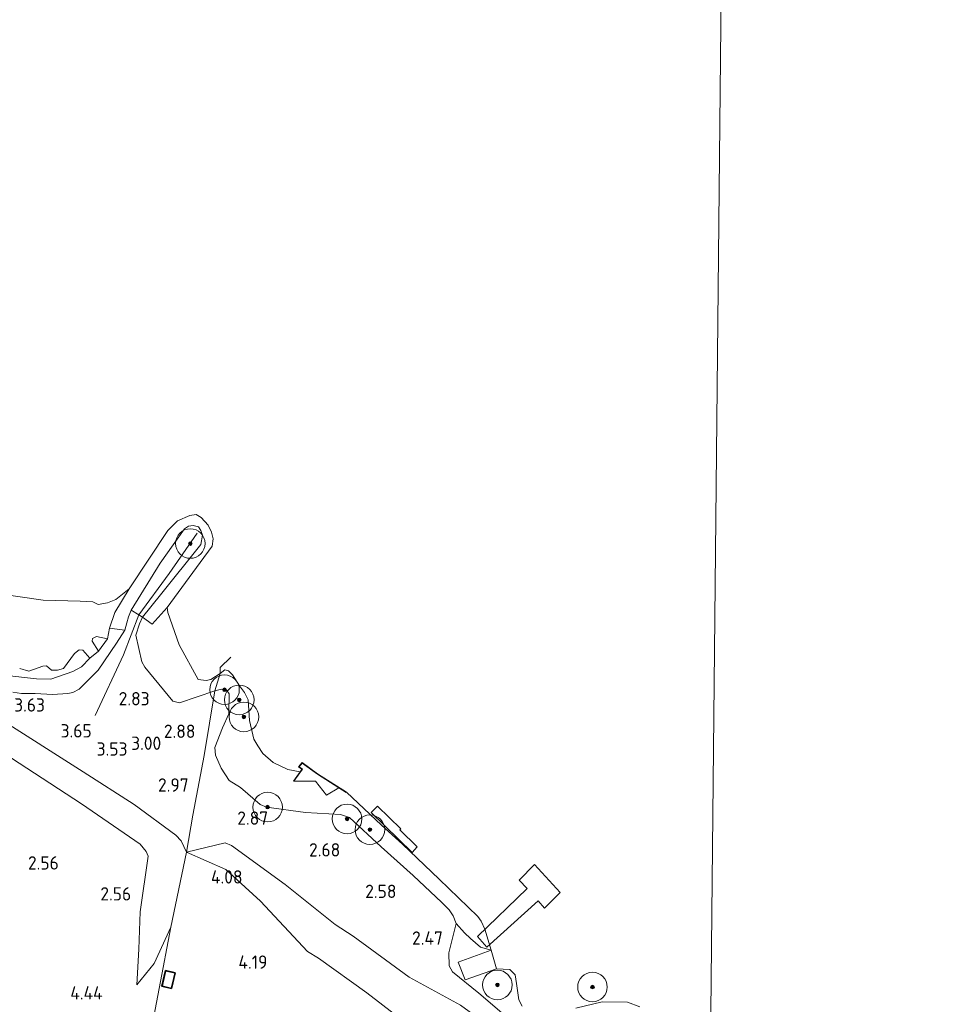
# Model space of a CAD drawing. Extents: x 141961 to 144947, y 416202 to 417778.
# Tile 103 of 122: x 144468 to 144595, y 416614 to 416747. Entities that reach past the tile are written whole.
import ezdxf
from ezdxf.enums import TextEntityAlignment as Align

# ---------------------------------------------------------------- set-up
doc = ezdxf.new("R2010")
doc.units = 0
for name, color, linetype, lineweight in [('B-ME-GR-BOOM-S', 90, 'Continuous', 25), ('B-ME-GR-GRAS-GV', 60, 'Continuous', 13), ('B-ME-GW-GROND_ZAND-GV', 7, 'Continuous', 18), ('B-ME-GW-TALUD_KRUIN-G', 90, 'Continuous', 18), ('B-ME-GW-TALUD_TEEN-G', 90, 'Continuous', 18), ('B-ME-IE-TERREINAFSCHEIDING_KUNSTMATIG_HEKWERK-G', 20, 'IE-TERREINAFSCHEIDING-KUNSTMATIG', 18), ('B-ME-IE-TERREINAFSCHEIDING_KUNSTMATIG_MUUR-GV', 90, 'Continuous', 18), ('B-ME-KG-KADASTRAAL_DAKRAND-G', 170, 'Continuous', 18), ('B-ME-KW-KUNSTWERK_PONTON-GV', 170, 'Continuous', 18), ('B-ME-KW-KUNSTWERK_STEIGER-GV', 170, 'Continuous', 18), ('B-ME-OB-BEKLEDING_BETON-GV', 253, 'Continuous', 18), ('B-ME-OB-BEKLEDING_STEEN-GV', 30, 'Continuous', 18), ('B-ME-OB-BEKLEDING_STORTSTEEN-GV', 30, 'Continuous', 18), ('B-ME-OB-KRIB-G', 7, 'Continuous', 18), ('B-ME-OB-OEVERVOORZIENING-G', 7, 'Continuous', 18), ('B-ME-OG-BEBOUWING_SCHUUR-GV', 7, 'Continuous', 35), ('B-ME-OG-HOOGTEPUNT-S', 7, 'Continuous', 25), ('B-ME-OG-TERREIN_RECREATIE-GV', 7, 'Continuous', 18), ('B-ME-OG-WATER_RIVIER-GV', 130, 'Continuous', 18), ('B-ME-VH-VERHARDING_BETON-GV', 252, 'Continuous', 18)]:
    doc.layers.add(name, color=color, linetype=linetype, lineweight=lineweight)
doc.styles.add('NLCS-ISO-ANNOTATIVE-T18', font='NLCS-ISO.ttf', dxfattribs={"height": 1.8})
doc.linetypes.add('IE-TERREINAFSCHEIDING-KUNSTMATIG', pattern='A,4,[82,NLCS.SHX,S=0.75,R=90,X=0,Y=0],4,-2', length=10)

# ---------------------------------------------------------------- blocks, each defined once
blk = doc.blocks.new('SAL-HOOGTELABEL-SO')
at = {"color": 0, "linetype": 'ByBlock', "lineweight": -2, "style": 'NLCS-ISO-ANNOTATIVE-T18'}
blk.add_attdef('HOOGTE', text='', height=1.8, dxfattribs=at).set_placement((2.79, 0), align=Align.RIGHT)
blk = doc.blocks.new('SGR-BOOM_01-SO')
at = {"linetype": 'ByBlock', "lineweight": 18}
h = blk.add_hatch(color=0, dxfattribs=at)
h.dxf.hatch_style = 1
edge = h.paths.add_edge_path()
edge.add_arc((0, 0), 0.25, 0, 360)
at = {"color": 0, "linetype": 'ByBlock', "lineweight": 18}
for radius in [2, 0.25]:
    blk.add_circle((0, 0), radius, dxfattribs=at)

msp = doc.modelspace()

# ---------------------------------------------------------------- linework, layer by layer
at = {"layer": 'B-ME-GR-GRAS-GV'}
for points in [[(144467.12, 416656.19, 3.48), (144468.28, 416656.03, 3.48), (144470.14, 416656.01, 3.48), (144472.48, 416655.9, 3.57), (144474.54, 416656.02, 3.61), (144475.2, 416656.16, 3.56), (144476.09, 416656.6, 3.52), (144478.63, 416659.18, 2.98), (144481.11, 416662.83, 2.46), (144482.24, 416664.61, 2.25), (144482.52, 416665.58, 2.15), (144482.74, 416666.41, 2.11), (144483.12, 416667.29, 2.08), (144484.14, 416666.66, 2.17), (144484.64, 416666.35, 2.17), (144484.22, 416665.46, 2.17), (144483.76, 416663.93, 2.17), (144484.56, 416660.3, 2.3), (144484.95, 416659.59, 2.33), (144488.76, 416655, 2.26), (144489.65, 416654.77, 2.21), (144494.43, 416656.39, 1.57), (144492.96, 416647.64, 2.79), (144491.45, 416639.55, 3.21), (144490.6, 416634.55, 3.6), (144489.87, 416636.12, 3.51), (144489.14, 416636.86, 3.51), (144483.51, 416641.03, 3.61), (144476.61, 416645.44, 3.63), (144465.02, 416652.8, 3.6)], [(144461.42, 416659.02, 2.62), (144470.32, 416658.02, 2.54), (144472.23, 416657.97, 2.51), (144475.2, 416658.98, 2.34), (144476.39, 416659.63, 2.27), (144477.53, 416660.79, 1.88), (144478.68, 416661.77, 1.78), (144479.9, 416663.42, 1.52), (144480.18, 416664.88, 1.38), (144482.24, 416664.61, 2.25), (144481.11, 416662.83, 2.46), (144478.63, 416659.18, 2.98), (144476.09, 416656.6, 3.52), (144475.2, 416656.16, 3.56), (144474.54, 416656.02, 3.61), (144472.48, 416655.9, 3.57), (144470.14, 416656.01, 3.48), (144468.28, 416656.03, 3.48), (144467.12, 416656.19, 3.48)], [(144468.03, 416659.39, 2.26), (144469.25, 416659.03, 2.25), (144471.14, 416659.73, 2.19), (144471.67, 416659.78, 2.21), (144472.33, 416659.16, 2.24), (144473.14, 416659.2, 2.24), (144473.94, 416659.42, 2.21), (144475.45, 416661.43, 1.86), (144476.07, 416661.94, 1.81), (144476.59, 416661.88, 1.76), (144477.53, 416660.79, 1.88), (144476.39, 416659.63, 2.27), (144475.2, 416658.98, 2.34), (144472.23, 416657.97, 2.51), (144470.32, 416658.02, 2.54), (144461.42, 416659.02, 2.62)], [(144460.52, 416651.44, 2.61), (144476.37, 416641.12, 2.58), (144484.31, 416635.66, 2.55), (144485.14, 416634.65, 2.56), (144485.39, 416634.01, 2.56), (144484.33, 416626.51, 2.71), (144484.14, 416621.47, 3.33), (144483.88, 416616.62, 3.94), (144486.21, 416619.53, 4.09), (144488.48, 416624.44, 4.19), (144483.74, 416599.54, 4.64), (144464.8, 416607.84, 4.62)], [(144533.24, 416612.85, 1.83), (144530.11, 416615.49, 2.26), (144526.57, 416618.4, 2.32), (144526.12, 416619.19, 2.32), (144526.05, 416620.95, 2.31), (144527.05, 416624.91, 2.13), (144528.17, 416623.64, 1.75), (144529, 416622.88, 1.31), (144530.35, 416621.72, 1.38), (144531.79, 416621.29, 1), (144527.34, 416619.68, 2.04), (144528.26, 416617.32, 2.17), (144532.5, 416618.78, 1), (144534.32, 416618.72, 1), (144535.02, 416617.97, 1), (144535.23, 416616.81, 1), (144535.51, 416614.58, 1), (144535.96, 416613.76, 1)], [(144543.26, 416613.47, 1), (144546.82, 416614.34, 1), (144550.22, 416614.27, 1), (144551.9, 416613.64, 1)]]:
    msp.add_polyline3d(points, dxfattribs=at)
for points in [[(144488.05, 416666.97, 1), (144489.58, 416662.63, 1), (144492.16, 416657.9, 1), (144493.24, 416657.8, 1), (144493.88, 416657.92, 1), (144495.16, 416658.74, 1), (144494.43, 416656.39, 1.57), (144489.65, 416654.77, 2.21), (144488.76, 416655, 2.26), (144484.95, 416659.59, 2.33), (144484.56, 416660.3, 2.3), (144483.76, 416663.93, 2.17), (144484.22, 416665.46, 2.17), (144484.64, 416666.35, 2.17), (144485.93, 416665.42, 1.52), (144487.96, 416667.66, 1)], [(144486.21, 416619.53, 4.09), (144483.88, 416616.62, 3.94), (144484.14, 416621.47, 3.33), (144484.33, 416626.51, 2.71), (144485.39, 416634.01, 2.56), (144485.14, 416634.65, 2.56), (144484.31, 416635.66, 2.55), (144476.37, 416641.12, 2.58), (144460.52, 416651.44, 2.61), (144449.78, 416658.47, 2.62), (144442.22, 416663.47, 2.67), (144443.86, 416663.07, 2.9), (144447.28, 416661.92, 3.03), (144451.84, 416660.11, 3.37), (144458.84, 416656.53, 3.52), (144465.02, 416652.8, 3.6), (144476.61, 416645.44, 3.63), (144483.51, 416641.03, 3.61), (144489.14, 416636.86, 3.51), (144489.87, 416636.12, 3.51), (144490.6, 416634.55, 3.6), (144488.48, 416624.44, 4.19)], [(144479.9, 416663.42, 1.52), (144478.68, 416661.77, 1.78), (144477.83, 416663.11, 1.64), (144477.9, 416663.45, 1.59), (144478.42, 416663.74, 1.51)]]:
    msp.add_polyline3d(points, close=True, dxfattribs=at)
at = {"layer": 'B-ME-GW-GROND_ZAND-GV'}
msp.add_polyline3d([(144465.27, 416669.52, 1), (144471.2, 416668.65, 1), (144476.19, 416668.5, 1), (144477.93, 416668.43, 1), (144478.63, 416668.05, 1), (144479.9, 416668.29, 1), (144481.02, 416668.76, 1), (144482.82, 416670.17, 1), (144480.89, 416666.97, 1.17), (144480.18, 416664.88, 1.38), (144479.9, 416663.42, 1.52), (144478.42, 416663.74, 1.51), (144477.9, 416663.45, 1.59), (144477.83, 416663.11, 1.64), (144478.68, 416661.77, 1.78), (144477.53, 416660.79, 1.88), (144476.59, 416661.88, 1.76), (144476.07, 416661.94, 1.81), (144475.45, 416661.43, 1.86), (144473.94, 416659.42, 2.21), (144473.14, 416659.2, 2.24), (144472.33, 416659.16, 2.24), (144471.67, 416659.78, 2.21), (144471.14, 416659.73, 2.19), (144469.25, 416659.03, 2.25), (144468.03, 416659.39, 2.26)], dxfattribs=at)
at = {"layer": 'B-ME-GW-TALUD_KRUIN-G'}
for points in [[(144533.24, 416612.85, 1.83), (144530.11, 416615.49, 2.26), (144526.57, 416618.4, 2.32), (144526.12, 416619.19, 2.32), (144526.05, 416620.95, 2.31), (144527.05, 416624.91, 2.13), (144526.65, 416625.95, 2.13), (144526.12, 416626.79, 2.13), (144525.11, 416627.77, 2.15), (144521.26, 416631.4, 2.1), (144516.92, 416635.27, 2.28), (144512.63, 416639.24, 2.28), (144511.41, 416639.65, 2.31), (144506.68, 416639.91, 2.55), (144501.41, 416640.66, 2.63), (144500.55, 416641.01, 2.62), (144497.88, 416643.32, 2.62), (144496.35, 416644.25, 2.62), (144495.26, 416645.95, 2.56), (144494.53, 416647.68, 2.42), (144494.44, 416648.71, 2.37), (144495.47, 416651.4, 1.95), (144496.3, 416653.27, 1.81), (144496.38, 416655.98, 1.62), (144496.03, 416656.44, 1.62), (144495.34, 416656.59, 1.62), (144494.43, 416656.39, 1.57), (144489.65, 416654.77, 2.21), (144488.76, 416655, 2.26), (144484.95, 416659.59, 2.33), (144484.56, 416660.3, 2.3), (144483.76, 416663.93, 2.17), (144484.22, 416665.46, 2.17), (144484.64, 416666.35, 2.17), (144487.09, 416669.36, 2.15), (144492.52, 416676.17, 2.03), (144492.76, 416677.46, 2.03), (144492.53, 416678.07, 2.03), (144492.19, 416678.56, 2.03), (144491.5, 416678.77, 2.03), (144490.87, 416678.64, 2.03), (144490.33, 416678.28, 2.07), (144487.02, 416673.66, 2.1), (144483.12, 416667.29, 2.08), (144482.74, 416666.41, 2.11), (144482.52, 416665.58, 2.15), (144482.24, 416664.61, 2.25), (144481.11, 416662.83, 2.46), (144478.63, 416659.18, 2.98), (144476.09, 416656.6, 3.52), (144475.2, 416656.16, 3.56), (144474.54, 416656.02, 3.61), (144472.48, 416655.9, 3.57), (144470.14, 416656.01, 3.48), (144468.28, 416656.03, 3.48), (144467.12, 416656.19, 3.48)], [(144521.45, 416610.56, 3.82), (144514.96, 416615.55, 4), (144508.45, 416620.22, 3.97), (144506.94, 416621.14, 3.97), (144500.61, 416627.93, 3.87), (144495.92, 416632.23, 3.73), (144490.6, 416634.55, 3.6), (144489.87, 416636.12, 3.51), (144489.14, 416636.86, 3.51), (144483.51, 416641.03, 3.61), (144476.61, 416645.44, 3.63), (144465.02, 416652.8, 3.6)], [(144483.88, 416616.62, 3.94), (144486.21, 416619.53, 4.09), (144488.48, 416624.44, 4.19)]]:
    msp.add_polyline3d(points, dxfattribs=at)
at = {"layer": 'B-ME-GW-TALUD_TEEN-G'}
for points in [[(144482.82, 416670.17, 1), (144480.89, 416666.97, 1.17), (144480.18, 416664.88, 1.38), (144479.9, 416663.42, 1.52), (144478.68, 416661.77, 1.78), (144477.53, 416660.79, 1.88), (144476.39, 416659.63, 2.27), (144475.2, 416658.98, 2.34), (144472.23, 416657.97, 2.51), (144470.32, 416658.02, 2.54), (144461.42, 416659.02, 2.62), (144454.68, 416662.22, 2.64), (144452.18, 416662.32, 2.76), (144450.74, 416662.76, 2.79), (144448.31, 416664.04, 2.77), (144446.59, 416663.11, 3.06)], [(144483.88, 416616.62, 3.94), (144484.14, 416621.47, 3.33), (144484.33, 416626.51, 2.71), (144485.39, 416634.01, 2.56), (144485.14, 416634.65, 2.56), (144484.31, 416635.66, 2.55), (144476.37, 416641.12, 2.58), (144460.52, 416651.44, 2.61), (144449.78, 416658.47, 2.62), (144442.22, 416663.47, 2.67)], [(144550.95, 416594.94, 2.04), (144551.81, 416597.2, 1.93), (144554.53, 416600.87, 1.61), (144554.63, 416601.85, 1.59), (144554.56, 416602.92, 1.6), (144551.54, 416610.41, 1.72), (144550.39, 416611.86, 1.73), (144549.25, 416612.19, 1.73), (144548.07, 416612.04, 1.73), (144546.74, 416611.53, 1.76), (144542.25, 416608.87, 1.95), (144541.04, 416608.41, 1.95), (144539.75, 416608.26, 1.98), (144536.57, 416608.49, 1.87), (144535.17, 416608.82, 2.05), (144533.29, 416609.78, 2.21), (144527.66, 416613.89, 2.62), (144520.71, 416617.64, 2.81), (144513.14, 416623.21, 2.96), (144510.7, 416624.78, 3.02), (144503.94, 416630.18, 3.01), (144496.67, 416635.47, 3.16), (144495.83, 416635.84, 3.18), (144490.6, 416634.55, 3.6)]]:
    msp.add_polyline3d(points, dxfattribs=at)
at = {"layer": 'B-ME-IE-TERREINAFSCHEIDING_KUNSTMATIG_HEKWERK-G'}
for points in [[(144488.48, 416624.44, 4.19), (144483.74, 416599.54, 4.64), (144464.8, 416607.84, 4.62), (144445.86, 416616.15, 4.59), (144426.08, 416624.22, 4.49), (144406.3, 416632.29, 4.39), (144385.35, 416640.23, 4.39), (144364.4, 416648.16, 4.39), (144328.86, 416661.68, 4.36), (144307.62, 416669.77, 4.45), (144286.39, 416677.86, 4.53), (144264.15, 416686.42, 4.5), (144241.91, 416694.97, 4.46), (144215.73, 416704.67, 4.13)], [(144495.16, 416658.74, 1), (144495.14, 416659.56, 1), (144496.58, 416660.93, 1)], [(144495.16, 416658.74, 1), (144494.43, 416656.39, 1.57), (144492.96, 416647.64, 2.79), (144491.45, 416639.55, 3.21), (144490.6, 416634.55, 3.6)], [(144490.6, 416634.55, 3.6), (144488.48, 416624.44, 4.19)]]:
    msp.add_polyline3d(points, dxfattribs=at)
at = {"layer": 'B-ME-IE-TERREINAFSCHEIDING_KUNSTMATIG_MUUR-GV'}
msp.add_polyline3d([(144506.23, 416646.69, 1), (144508.32, 416645.15, 1), (144512.22, 416642.69, 1), (144512.2, 416642.65, 1.27), (144511.21, 416643.27, 1.39), (144508.29, 416645.11, 1.27), (144506.24, 416646.62, 1.39), (144505.82, 416646.1, 1.39), (144506.26, 416645.8, 1.39), (144505.11, 416644.16, 1.39), (144505.07, 416644.19, 1), (144505.96, 416645.45, 1), (144506.19, 416645.79, 1), (144505.75, 416646.09, 1)], close=True, dxfattribs=at)
at = {"layer": 'B-ME-KG-KADASTRAAL_DAKRAND-G'}
msp.add_polyline3d([(144488.52, 416616.19, 6.25), (144487.33, 416616.48, 6.15), (144487.81, 416618.48, 6.18), (144489.01, 416618.2, 6.23)], close=True, dxfattribs=at)
at = {"layer": 'B-ME-KW-KUNSTWERK_PONTON-GV'}
msp.add_polyline3d([(144521.79, 416635.27, 1.3), (144521.09, 416634.54, 1.3), (144515.58, 416639.92, 1.31), (144516.42, 416640.79, 1.23), (144519.56, 416637.73, 1.23), (144519.42, 416637.58, 1.26)], close=True, dxfattribs=at)
at = {"layer": 'B-ME-KW-KUNSTWERK_STEIGER-GV'}
msp.add_polyline3d([(144541.12, 416629.11, 1.29), (144538.98, 416627.01, 1.28), (144538.13, 416627.98, 1.38), (144531.21, 416621.71, 1.38), (144529.96, 416623.16, 1.38), (144536.64, 416629.67, 1.27), (144535.59, 416630.79, 1.27), (144537.63, 416632.9, 1.32)], close=True, dxfattribs=at)
at = {"layer": 'B-ME-OB-BEKLEDING_BETON-GV'}
msp.add_polyline3d([(144532.5, 416618.78, 1), (144528.26, 416617.32, 2.17), (144527.34, 416619.68, 2.04), (144531.79, 416621.29, 1)], close=True, dxfattribs=at)
at = {"layer": 'B-ME-OB-BEKLEDING_STEEN-GV'}
for points in [[(144493.53, 416678.78, 1), (144493.97, 416677.83, 1), (144494.2, 416676.96, 1), (144494.06, 416675.96, 1), (144492.45, 416673.73, 1), (144487.96, 416667.66, 1), (144485.93, 416665.42, 1.52), (144484.64, 416666.35, 2.17), (144487.09, 416669.36, 2.15), (144492.52, 416676.17, 2.03), (144492.76, 416677.46, 2.03), (144492.53, 416678.07, 2.03), (144492.19, 416678.56, 2.03), (144491.5, 416678.77, 2.03), (144490.87, 416678.64, 2.03), (144490.33, 416678.28, 2.07), (144487.02, 416673.66, 2.1), (144483.12, 416667.29, 2.08), (144482.74, 416666.41, 2.11), (144482.52, 416665.58, 2.15), (144482.24, 416664.61, 2.25), (144480.18, 416664.88, 1.38), (144480.89, 416666.97, 1.17), (144482.82, 416670.17, 1), (144488.05, 416678.08, 1), (144489.38, 416679.39, 1), (144491.05, 416680.12, 1), (144491.9, 416680.23, 1), (144492.56, 416679.84, 1)], [(144487.09, 416669.36, 2.15), (144484.64, 416666.35, 2.17), (144484.14, 416666.66, 2.17), (144483.12, 416667.29, 2.08), (144487.02, 416673.66, 2.1), (144490.33, 416678.28, 2.07), (144490.87, 416678.64, 2.03), (144491.5, 416678.77, 2.03), (144492.19, 416678.56, 2.03), (144492.53, 416678.07, 2.03), (144492.76, 416677.46, 2.03), (144492.52, 416676.17, 2.03)]]:
    msp.add_polyline3d(points, close=True, dxfattribs=at)
at = {"layer": 'B-ME-OB-BEKLEDING_STORTSTEEN-GV'}
msp.add_polyline3d([(144497.76, 416657.08, 1), (144498.42, 416656.16, 1), (144498.91, 416655.15, 1), (144499.09, 416652.37, 1), (144499.7, 416649.87, 1), (144500.23, 416648.95, 1), (144500.92, 416647.89, 1), (144502.32, 416646.71, 1), (144504.3, 416645.74, 1), (144505.96, 416645.45, 1), (144505.07, 416644.19, 1), (144505.11, 416644.16, 1.39), (144508.03, 416644.16, 1.3), (144509.53, 416642.27, 1.39), (144511.21, 416643.27, 1.39), (144512.2, 416642.65, 1.27), (144512.22, 416642.69, 1), (144516.96, 416638.21, 1), (144519.79, 416635.65, 1), (144524.77, 416630.9, 1), (144530, 416625.86, 1), (144530.42, 416625.23, 1), (144530.94, 416624.16, 1), (144531.79, 416621.29, 1), (144530.35, 416621.72, 1.38), (144529, 416622.88, 1.31), (144528.17, 416623.64, 1.75), (144527.05, 416624.91, 2.13), (144526.65, 416625.95, 2.13), (144526.12, 416626.79, 2.13), (144525.11, 416627.77, 2.15), (144521.26, 416631.4, 2.1), (144516.92, 416635.27, 2.28), (144512.63, 416639.24, 2.28), (144511.41, 416639.65, 2.31), (144506.68, 416639.91, 2.55), (144501.41, 416640.66, 2.63), (144500.55, 416641.01, 2.62), (144497.88, 416643.32, 2.62), (144496.35, 416644.25, 2.62), (144495.26, 416645.95, 2.56), (144494.53, 416647.68, 2.42), (144494.44, 416648.71, 2.37), (144495.47, 416651.4, 1.95), (144496.3, 416653.27, 1.81), (144496.38, 416655.98, 1.62), (144496.03, 416656.44, 1.62), (144495.34, 416656.59, 1.62), (144494.43, 416656.39, 1.57), (144495.16, 416658.74, 1), (144495.77, 416659.22, 1), (144496.28, 416659.08, 1), (144496.79, 416658.54, 1)], close=True, dxfattribs=at)
at = {"layer": 'B-ME-OB-KRIB-G'}
msp.add_polyline3d([(144478.22, 416653.05, 3.42), (144482.07, 416661.24, 2.42), (144484.14, 416666.66, 2.17), (144488.25, 416672.26, 2.18), (144492.02, 416677.7, 2)], dxfattribs=at)
at = {"layer": 'B-ME-OB-OEVERVOORZIENING-G'}
for points in [[(144535.96, 416613.76, 1), (144535.51, 416614.58, 1), (144535.23, 416616.81, 1), (144535.02, 416617.97, 1), (144534.32, 416618.72, 1), (144532.5, 416618.78, 1), (144531.79, 416621.29, 1), (144530.94, 416624.16, 1), (144530.42, 416625.23, 1), (144530, 416625.86, 1), (144524.77, 416630.9, 1), (144519.79, 416635.65, 1), (144516.96, 416638.21, 1), (144512.22, 416642.69, 1), (144508.32, 416645.15, 1), (144506.23, 416646.69, 1), (144505.75, 416646.09, 1), (144506.19, 416645.79, 1), (144505.96, 416645.45, 1), (144504.3, 416645.74, 1), (144502.32, 416646.71, 1), (144500.92, 416647.89, 1), (144500.23, 416648.95, 1), (144499.7, 416649.87, 1), (144499.09, 416652.37, 1), (144498.91, 416655.15, 1), (144498.42, 416656.16, 1), (144497.76, 416657.08, 1), (144496.79, 416658.54, 1), (144496.28, 416659.08, 1), (144495.77, 416659.22, 1), (144495.16, 416658.74, 1), (144493.88, 416657.92, 1), (144493.24, 416657.8, 1), (144492.16, 416657.9, 1), (144489.58, 416662.63, 1), (144488.05, 416666.97, 1), (144487.96, 416667.66, 1), (144492.45, 416673.73, 1), (144494.06, 416675.96, 1), (144494.2, 416676.96, 1), (144493.97, 416677.83, 1), (144493.53, 416678.78, 1), (144492.56, 416679.84, 1), (144491.9, 416680.23, 1), (144491.05, 416680.12, 1), (144489.38, 416679.39, 1), (144488.05, 416678.08, 1), (144482.82, 416670.17, 1), (144481.02, 416668.76, 1), (144479.9, 416668.29, 1), (144478.63, 416668.05, 1), (144477.93, 416668.43, 1), (144476.19, 416668.5, 1), (144471.2, 416668.65, 1), (144465.27, 416669.52, 1)], [(144551.9, 416613.64, 1), (144550.22, 416614.27, 1), (144546.82, 416614.34, 1), (144543.26, 416613.47, 1)]]:
    msp.add_polyline3d(points, dxfattribs=at)
at = {"layer": 'B-ME-OG-BEBOUWING_SCHUUR-GV'}
msp.add_polyline3d([(144489.07, 416618.23, 4.23), (144488.56, 416616.13, 4.23), (144487.27, 416616.44, 4.23), (144487.77, 416618.54, 4.23)], close=True, dxfattribs=at)
at = {"layer": 'B-ME-OG-TERREIN_RECREATIE-GV'}
for points in [[(144527.66, 416613.89, 2.62), (144520.71, 416617.64, 2.81), (144513.14, 416623.21, 2.96), (144510.7, 416624.78, 3.02), (144503.94, 416630.18, 3.01), (144496.67, 416635.47, 3.16), (144495.83, 416635.84, 3.18), (144490.6, 416634.55, 3.6), (144491.45, 416639.55, 3.21), (144492.96, 416647.64, 2.79), (144494.43, 416656.39, 1.57), (144495.34, 416656.59, 1.62), (144496.03, 416656.44, 1.62), (144496.38, 416655.98, 1.62), (144496.3, 416653.27, 1.81), (144495.47, 416651.4, 1.95), (144494.44, 416648.71, 2.37), (144494.53, 416647.68, 2.42), (144495.26, 416645.95, 2.56), (144496.35, 416644.25, 2.62), (144497.88, 416643.32, 2.62), (144500.55, 416641.01, 2.62), (144501.41, 416640.66, 2.63), (144506.68, 416639.91, 2.55), (144511.41, 416639.65, 2.31), (144512.63, 416639.24, 2.28), (144516.92, 416635.27, 2.28), (144521.26, 416631.4, 2.1), (144525.11, 416627.77, 2.15), (144526.12, 416626.79, 2.13), (144526.65, 416625.95, 2.13), (144527.05, 416624.91, 2.13), (144526.05, 416620.95, 2.31), (144526.12, 416619.19, 2.32), (144526.57, 416618.4, 2.32), (144530.11, 416615.49, 2.26), (144533.24, 416612.85, 1.83)], [(144483.74, 416599.54, 4.64), (144488.48, 416624.44, 4.19), (144490.6, 416634.55, 3.6), (144495.92, 416632.23, 3.73), (144500.61, 416627.93, 3.87), (144506.94, 416621.14, 3.97), (144508.45, 416620.22, 3.97), (144514.96, 416615.55, 4), (144521.45, 416610.56, 3.82)]]:
    msp.add_polyline3d(points, dxfattribs=at)
for points in [[(144536.57, 416608.49, 1.87), (144534.22, 416602.96, 3.8), (144532.42, 416603.41, 3.81), (144526.76, 416606.5, 3.86), (144521.45, 416610.56, 3.82), (144514.96, 416615.55, 4), (144508.45, 416620.22, 3.97), (144506.94, 416621.14, 3.97), (144500.61, 416627.93, 3.87), (144495.92, 416632.23, 3.73), (144490.6, 416634.55, 3.6), (144495.83, 416635.84, 3.18), (144496.67, 416635.47, 3.16), (144503.94, 416630.18, 3.01), (144510.7, 416624.78, 3.02), (144513.14, 416623.21, 2.96), (144520.71, 416617.64, 2.81), (144527.66, 416613.89, 2.62), (144533.29, 416609.78, 2.21), (144535.17, 416608.82, 2.05)], [(144487.27, 416616.44, 4.23), (144488.56, 416616.13, 4.23), (144489.07, 416618.23, 4.23), (144487.77, 416618.54, 4.23)]]:
    msp.add_polyline3d(points, close=True, dxfattribs=at)
at = {"layer": 'B-ME-OG-WATER_RIVIER-GV'}
for points in [[(144831.48, 416595.66, 1), (144561.32, 416595.09, 1), (144563.75, 416835.41, 1)], [(144563.75, 416835.41, 1), (144561.32, 416595.09, 1)], [(144535.96, 416613.76, 1), (144535.51, 416614.58, 1), (144535.23, 416616.81, 1), (144535.02, 416617.97, 1), (144534.32, 416618.72, 1), (144532.5, 416618.78, 1), (144531.79, 416621.29, 1), (144530.94, 416624.16, 1), (144530.42, 416625.23, 1), (144530, 416625.86, 1), (144524.77, 416630.9, 1), (144519.79, 416635.65, 1), (144516.96, 416638.21, 1), (144512.22, 416642.69, 1), (144508.32, 416645.15, 1), (144506.23, 416646.69, 1), (144505.75, 416646.09, 1), (144506.19, 416645.79, 1), (144505.96, 416645.45, 1), (144504.3, 416645.74, 1), (144502.32, 416646.71, 1), (144500.92, 416647.89, 1), (144500.23, 416648.95, 1), (144499.7, 416649.87, 1), (144499.09, 416652.37, 1), (144498.91, 416655.15, 1), (144498.42, 416656.16, 1), (144497.76, 416657.08, 1), (144496.79, 416658.54, 1), (144496.28, 416659.08, 1), (144495.77, 416659.22, 1), (144495.16, 416658.74, 1), (144493.88, 416657.92, 1), (144493.24, 416657.8, 1), (144492.16, 416657.9, 1), (144489.58, 416662.63, 1), (144488.05, 416666.97, 1), (144487.96, 416667.66, 1), (144492.45, 416673.73, 1), (144494.06, 416675.96, 1), (144494.2, 416676.96, 1), (144493.97, 416677.83, 1), (144493.53, 416678.78, 1), (144492.56, 416679.84, 1), (144491.9, 416680.23, 1), (144491.05, 416680.12, 1), (144489.38, 416679.39, 1), (144488.05, 416678.08, 1), (144482.82, 416670.17, 1), (144481.02, 416668.76, 1), (144479.9, 416668.29, 1), (144478.63, 416668.05, 1), (144477.93, 416668.43, 1), (144476.19, 416668.5, 1), (144471.2, 416668.65, 1), (144465.27, 416669.52, 1)], [(144551.9, 416613.64, 1), (144550.22, 416614.27, 1), (144546.82, 416614.34, 1), (144543.26, 416613.47, 1)]]:
    msp.add_polyline3d(points, dxfattribs=at)
at = {"layer": 'B-ME-VH-VERHARDING_BETON-GV'}
msp.add_polyline3d([(144511.21, 416643.27, 1.39), (144509.53, 416642.27, 1.39), (144508.03, 416644.16, 1.3), (144505.11, 416644.16, 1.39), (144506.26, 416645.8, 1.39), (144505.82, 416646.1, 1.39), (144506.24, 416646.62, 1.39), (144508.29, 416645.11, 1.27)], close=True, dxfattribs=at)

# ---------------------------------------------------------------- block references
at = {"layer": 'B-ME-GR-BOOM-S'}
for p in [(144491.11, 416676.31, 2.18), (144495.73, 416656.54, 1.65), (144497.72, 416655.16, 1.35), (144498.35, 416652.86, 1.36), (144501.56, 416640.66, 2.59), (144512.3, 416639.06, 2.35), (144515.39, 416637.61, 1.96), (144532.63, 416616.61, 1.54), (144545.49, 416616.33, 1.04)]:
    msp.add_blockref('SGR-BOOM_01-SO', p, dxfattribs=at)
at = {"layer": 'B-ME-OG-HOOGTEPUNT-S'}
for p, values in [((144482.81, 416654.42, 2.83), {'HOOGTE': '2.83'}), ((144468.66, 416653.58, 3.62), {'HOOGTE': '3.63'}), ((144474.98, 416650.08, 3.65), {'HOOGTE': '3.65'}), ((144489.01, 416650.02, 2.88), {'HOOGTE': '2.88'}), ((144479.82, 416647.62, 3.53), {'HOOGTE': '3.53'}), ((144484.38, 416648.4, 3), {'HOOGTE': '3.00'}), ((144488.09, 416642.75, 2.97), {'HOOGTE': '2.97'}), ((144498.84, 416638.27, 2.87), {'HOOGTE': '2.87'}), ((144508.59, 416633.98, 2.68), {'HOOGTE': '2.68'}), ((144470.53, 416632.21, 2.56), {'HOOGTE': '2.56'}), ((144495.38, 416630.32, 4.08), {'HOOGTE': '4.08'}), ((144480.32, 416628.03, 2.56), {'HOOGTE': '2.56'}), ((144516.19, 416628.37, 2.58), {'HOOGTE': '2.58'}), ((144522.47, 416622.05, 2.47), {'HOOGTE': '2.47'}), ((144498.74, 416618.8, 4.19), {'HOOGTE': '4.19'}), ((144476.46, 416614.64, 4.44), {'HOOGTE': '4.44'})]:
    msp.add_blockref('SAL-HOOGTELABEL-SO', p, dxfattribs=at).add_auto_attribs(values)

doc.saveas('drawing.dxf')
